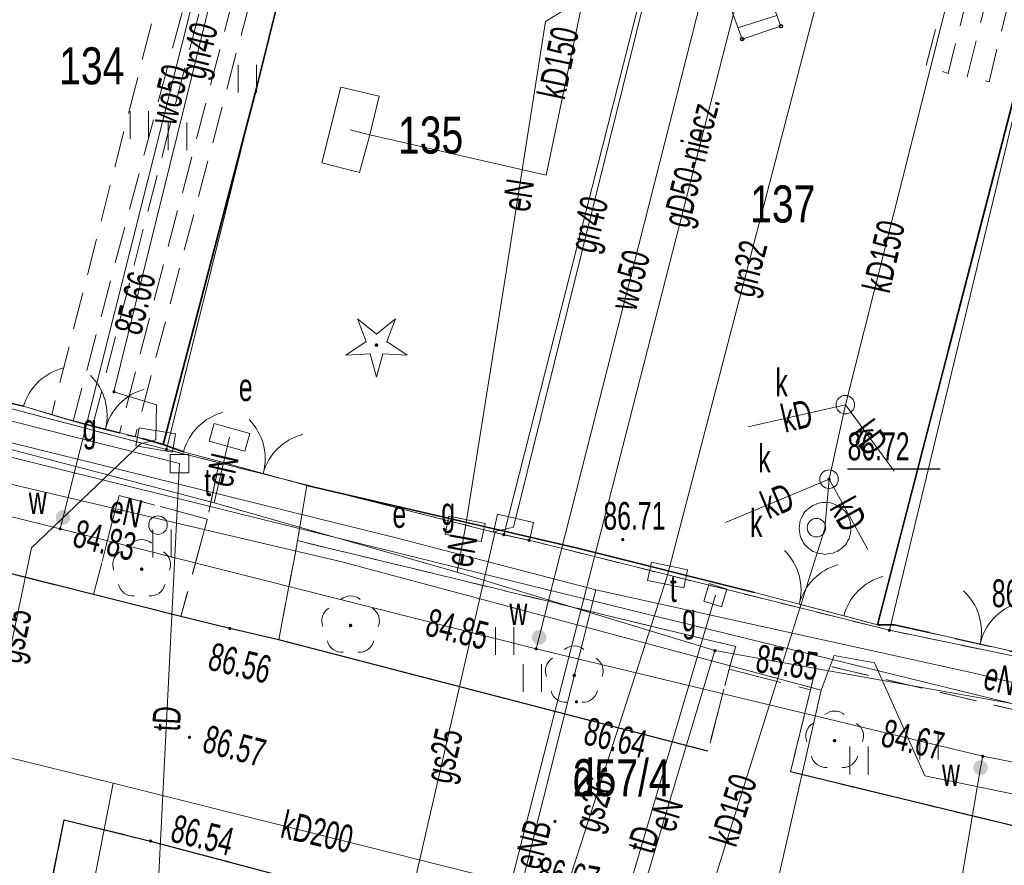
# Model space of a CAD drawing. Header units: metres. Extents: x 7504240 to 7504745, y 5782869 to 5783359.
# Tile 7 of 93: x 7504403 to 7504429, y 5782911 to 5782934. Entities that reach past the tile are written whole.
import ezdxf
from ezdxf.enums import TextEntityAlignment as Align

# ---------------------------------------------------------------- set-up
doc = ezdxf.new("R2010")
doc.units = ezdxf.units.M
doc.header["$MEASUREMENT"] = 0
for name, pattern in [('1.0_0.5', [1.5, 1, -0.5]), ('1.5_0.5', [2, 1.5, -0.5]), ('219-500', [0]), ('egug-500', [1, 0.5, -0.5]), ('otob_500', [0]), ('otof_500', [0])]:
    doc.linetypes.add(name, pattern=pattern)
doc.layers.get('0').update_dxf_attribs({"color": 2, "linetype": 'CONTINUOUS', "lineweight": 5})
for name, color, linetype in [('203-punkt graniczny', 7, 'CONTINUOUS'), ('210-oznaczenie konturu użytku gruntowego', 7, 'CONTINUOUS'), ('211-numer działki ewidencyjnej', 7, 'CONTINUOUS'), ('218-kontur użytku gruntowego', 7, 'CONTINUOUS'), ('219-działka ewidencyjna', 7, 'CONTINUOUS'), ('352-schody', 7, 'CONTINUOUS'), ('brama', 7, 'CONTINUOUS'), ('chodnik', 7, 'CONTINUOUS'), ('drzewo iglaste', 7, 'CONTINUOUS'), ('drzewo liściaste', 7, 'CONTINUOUS'), ('furtka', 7, 'CONTINUOUS'), ('jezdnia', 7, 'CONTINUOUS'), ('komora podziemna', 7, 'CONTINUOUS'), ('krawężnik', 7, 'CONTINUOUS'), ('ogrodzenie trwałe', 7, 'CONTINUOUS'), ('pikieta sztuczna', 7, 'CONTINUOUS'), ('pikieta sztuczna-Atr2', 7, 'CONTINUOUS'), ('przewód elektroenergetyczny podziemny', 7, 'CONTINUOUS'), ('przewód elektroenergetyczny podziemny-Atr1', 7, 'CONTINUOUS'), ('przewód gazowy', 7, 'CONTINUOUS'), ('przewód gazowy-Atr1', 7, 'CONTINUOUS'), ('przewód kanalizacyjny', 7, 'CONTINUOUS'), ('przewód kanalizacyjny-Atr1', 7, 'CONTINUOUS'), ('przewód telekomunikacyjny podziemny', 7, 'CONTINUOUS'), ('przewód telekomunikacyjny podziemny-Atr1', 7, 'CONTINUOUS'), ('przewód wodociągowy', 7, 'CONTINUOUS'), ('przewód wodociągowy-Atr1', 7, 'CONTINUOUS'), ('Punkt budynku', 7, 'CONTINUOUS'), ('rzędna', 7, 'CONTINUOUS'), ('rzędna-Atr2', 7, 'CONTINUOUS'), ('szafa elektroenergetyczna lub kontener', 7, 'CONTINUOUS'), ('szafa elektroenergetyczna lub kontener-Atr17', 7, 'CONTINUOUS'), ('szafa gazowa lub kontener', 7, 'CONTINUOUS'), ('szafa gazowa lub kontener-Atr17', 7, 'CONTINUOUS'), ('słup przewodów napowietrznych', 7, 'CONTINUOUS'), ('trawnik', 7, 'CONTINUOUS'), ('właz do komory lub kanału - kwadratowy', 7, 'CONTINUOUS'), ('właz do komory lub kanału - kwadratowy-Atr17', 7, 'CONTINUOUS'), ('właz do komory lub kanału - okrągły', 7, 'CONTINUOUS'), ('właz do komory lub kanału - okrągły-Atr17', 7, 'CONTINUOUS'), ('zasuwa lub zawór', 7, 'CONTINUOUS'), ('zasuwa lub zawór-Atr17', 7, 'CONTINUOUS')]:
    doc.layers.add(name, color=color, linetype=linetype)
doc.styles.get("Standard").update_dxf_attribs({"font": 'Working1250', "width": 0.75})
doc.linetypes.add('902-500', pattern='A,3.75,0,[1,ksztalty.shx,S=0.5,R=0,X=0,Y=0],3.75', length=7.5)

# ---------------------------------------------------------------- blocks, each defined once
blk = doc.blocks.new('PW01')
at = {"linetype": 'Continuous', "lineweight": 13}
h = blk.add_hatch(color=0, dxfattribs=at)
edge = h.paths.add_edge_path()
edge.add_arc((0, 0), 0.045, 0, 360)
blk = doc.blocks.new('US25')
at = {"linetype": 'Continuous', "lineweight": 0}
h = blk.add_hatch(color=0, dxfattribs=at)
edge = h.paths.add_edge_path()
edge.add_arc((0, 0), 0.2, 0, 360)
blk = doc.blocks.new('OP021')
at = {"linetype": 'Continuous', "lineweight": 13}
h = blk.add_hatch(color=0, dxfattribs=at)
edge = h.paths.add_edge_path()
edge.add_arc((0, 0), 0.05, 0, 360)
at = {"color": 0, "linetype": 'Continuous', "lineweight": 13}
for centre, start, end in [((0, 0.4), 49.272, 130.728), ((-0.38, 0.124), 121.308, 202.548), ((0.38, 0.124), 337.452, 58.692), ((-0.235, -0.324), 193.221, 274.871), ((0.235, -0.324), 265.129, 346.779)]:
    blk.add_arc(centre, 0.4, start, end, dxfattribs=at)
blk = doc.blocks.new('US20')
at = {"color": 0, "linetype": 'Continuous', "lineweight": 13}
for p, q in [((-0.5, -0.25), (-0.5, 0.25)), ((-0.5, 0.25), (0.5, 0.25)), ((0.5, -0.25), (0.5, 0.25)), ((-0.5, -0.25), (0.5, -0.25))]:
    blk.add_line(p, q, dxfattribs=at)
blk = doc.blocks.new('US15')
at = {"color": 0, "linetype": 'Continuous', "lineweight": 13}
blk.add_circle((0, 0), 0.25, dxfattribs=at)
blk = doc.blocks.new('US22A')
at = {"color": 0, "linetype": 'Continuous', "lineweight": 0}
blk.add_lwpolyline([(-0.25, -0.25), (0.25, -0.25), (0.25, 0.25), (-0.25, 0.25)], close=True, dxfattribs=at)
blk = doc.blocks.new('US18')
at = {"color": 0, "linetype": 'Continuous', "lineweight": 13}
for p, q in [((-0.5, -0.25), (-0.5, 0.25)), ((-0.5, 0.25), (0.5, 0.25)), ((0.5, -0.25), (0.5, 0.25)), ((-0.5, -0.25), (0.5, -0.25))]:
    blk.add_line(p, q, dxfattribs=at)
blk = doc.blocks.new('OP011')
at = {"linetype": 'Continuous', "lineweight": 13}
h = blk.add_hatch(color=0, dxfattribs=at)
edge = h.paths.add_edge_path()
edge.add_arc((0, 0), 0.05, 0, 360)
at = {"color": 0, "linetype": 'Continuous', "lineweight": 13}
for p, q in [((-0.283, 0.093), (-0.512, 0.706)), ((-0.512, 0.706), (0, 0.299)), ((0, 0.299), (0.512, 0.706)), ((0.512, 0.706), (0.283, 0.093)), ((-0.828, -0.268), (-0.283, 0.093)), ((0.283, 0.093), (0.828, -0.268)), ((-0.175, -0.24), (-0.828, -0.268)), ((0, -0.87), (-0.175, -0.24)), ((0.175, -0.24), (0, -0.87)), ((0.828, -0.268), (0.175, -0.24))]:
    blk.add_line(p, q, dxfattribs=at)
blk = doc.blocks.new('US22')
at = {"color": 0, "linetype": 'Continuous', "lineweight": 13}
blk.add_circle((0, 0), 0.25, dxfattribs=at)
blk = doc.blocks.new('OK02')
at = {"color": 0, "linetype": 'Continuous', "lineweight": 0}
for centre, start, end in [((-1.5, 0), 0, 60), ((1.5, 0), 120, 180)]:
    blk.add_arc(centre, 1.5, start, end, dxfattribs=at)
blk = doc.blocks.new('OK04')
at = {"color": 0, "linetype": 'Continuous', "lineweight": 0}
blk.add_arc((1.5, 0.001), 1.5, 120, 180, dxfattribs=at)
blk = doc.blocks.new('TU04')
at = {"color": 0, "linetype": 'Continuous', "lineweight": 13}
for p, q in [((0, 0), (0, 0.75)), ((0.5, 0), (0.5, 0.75))]:
    blk.add_line(p, q, dxfattribs=at)
blk = doc.blocks.new('203')
at = {"linetype": 'Continuous', "lineweight": 0}
h = blk.add_hatch(color=0, dxfattribs=at)
edge = h.paths.add_edge_path()
edge.add_arc((0, 0), 0.045, 0, 360)
blk = doc.blocks.new('PUNKTBUD')
at = {"color": 0}
blk.add_circle((0, 0), 0.045, dxfattribs=at)

msp = doc.modelspace()

# ---------------------------------------------------------------- linework, layer by layer
at = {"layer": '218-kontur użytku gruntowego', "color": 3, "linetype": 'egug-500', "lineweight": 18, "flags": 128}
for points in [[(7504396.76, 5782925.02), (7504406.47, 5782922.47)], [(7504406.47, 5782922.47), (7504415.58, 5782920.17)], [(7504415.58, 5782920.17), (7504416.26, 5782920.02)], [(7504416.26, 5782920.02), (7504425.99, 5782917.59)], [(7504425.99, 5782917.59), (7504436.82, 5782915.34)]]:
    msp.add_lwpolyline(points, dxfattribs=at)
at = {"layer": '219-działka ewidencyjna', "color": 7, "linetype": '219-500', "lineweight": 18, "flags": 128}
for points in [[(7504406.47, 5782922.47), (7504414.5, 5782954.77)], [(7504433.77, 5782949.83), (7504425.99, 5782917.59)], [(7504419.79, 5782936.75), (7504415.58, 5782920.17)], [(7504406.47, 5782922.47), (7504396.76, 5782925.02)], [(7504406.47, 5782922.47), (7504415.58, 5782920.17)], [(7504416.26, 5782920.02), (7504415.58, 5782920.17)], [(7504425.99, 5782917.59), (7504416.26, 5782920.02)], [(7504436.82, 5782915.34), (7504425.99, 5782917.59)]]:
    msp.add_lwpolyline(points, dxfattribs=at)
at = {"layer": '352-schody', "color": 7, "linetype": 'Continuous', "lineweight": 18, "flags": 128}
msp.add_lwpolyline([(7504421.48, 5782935.01), (7504422.01, 5782933.55), (7504423.06, 5782933.9), (7504422.51, 5782935.39)], close=True, dxfattribs=at)
msp.add_lwpolyline([(7504421.48, 5782935.01), (7504422.01, 5782933.55), (7504423.06, 5782933.9), (7504422.51, 5782935.39)], close=True, dxfattribs=at)
msp.add_lwpolyline([(7504421.899, 5782933.856), (7504422.953, 5782934.19)], dxfattribs=at)
at = {"layer": 'brama', "color": 7, "linetype": 'otob_500', "lineweight": 18, "flags": 128}
for points in [[(7504403.82, 5782923.28), (7504405.82, 5782922.77)], [(7504407.9, 5782922.15), (7504410.26, 5782921.5)], [(7504422.35, 5782918.61), (7504424.76, 5782917.98)], [(7504427.06, 5782917.53), (7504429.82, 5782916.91)]]:
    msp.add_lwpolyline(points, dxfattribs=at)
at = {"layer": 'chodnik', "color": 7, "linetype": '1.0_0.5', "lineweight": 18, "flags": 128}
for points in [[(7504392.33, 5782926.21), (7504393.15, 5782925.92), (7504396.08, 5782925.16), (7504396.65, 5782925.03), (7504402.61, 5782923.64), (7504403.37, 5782923.41), (7504403.82, 5782923.28), (7504403.95, 5782923.24), (7504404.47, 5782923.09), (7504405.2, 5782922.91), (7504405.62, 5782922.81), (7504406.38, 5782922.61), (7504406.93, 5782922.41), (7504407.9, 5782922.15), (7504407.57, 5782920.59), (7504405.19, 5782921.23), (7504404.5, 5782918.56), (7504401.56, 5782919.29), (7504402.15, 5782922.1), (7504391.97, 5782924.49)], [(7504410.26, 5782921.5), (7504417.53, 5782919.82), (7504422.35, 5782918.61), (7504424.76, 5782917.98), (7504425.67, 5782917.74), (7504426.12, 5782917.74), (7504429.17, 5782917.04), (7504429.82, 5782916.91), (7504431.14, 5782916.66), (7504431.35, 5782916.62), (7504431.53, 5782916.57), (7504431.71, 5782916.54), (7504434.04, 5782916), (7504434.22, 5782915.98), (7504434.35, 5782915.96), (7504436.23, 5782915.44), (7504437.39, 5782915.21), (7504438.94, 5782914.97), (7504439.13, 5782914.97), (7504439.28, 5782914.94), (7504442.07, 5782914.33), (7504442.2, 5782914.3), (7504442.32, 5782914.28), (7504443.66, 5782914.05), (7504450.48, 5782912.82), (7504455.67, 5782912.59), (7504457.02, 5782912.62), (7504459.86, 5782912.74), (7504462.21, 5782912.84), (7504466.8, 5782913.27), (7504467.14, 5782913.34), (7504467.37, 5782911.75), (7504462.5, 5782911.19), (7504454.22, 5782910.97), (7504449.93, 5782911.25), (7504445.73, 5782911.98), (7504441.59, 5782912.77), (7504441.04, 5782909.8), (7504439.56, 5782910.12), (7504438.37, 5782910.37), (7504438.89, 5782913.32), (7504434.08, 5782914.38), (7504430.77, 5782915.11), (7504424.03, 5782916.7), (7504423.86, 5782915.98), (7504421.66, 5782916.54), (7504421.84, 5782917.15), (7504410.01, 5782920.01)]]:
    msp.add_lwpolyline(points, close=True, dxfattribs=at)
at = {"layer": 'furtka', "color": 7, "linetype": 'otof_500', "lineweight": 18, "flags": 128}
for points in [[(7504402.61, 5782923.64), (7504403.82, 5782923.28)], [(7504406.93, 5782922.41), (7504407.9, 5782922.15)], [(7504424.76, 5782917.98), (7504425.67, 5782917.74)]]:
    msp.add_lwpolyline(points, dxfattribs=at)
at = {"layer": 'jezdnia', "color": 7, "linetype": '1.5_0.5', "lineweight": 18, "flags": 128}
for points in [[(7504371.093, 5782926.682), (7504373.75, 5782925.92), (7504382.13, 5782924.17), (7504382.71, 5782926.91), (7504383.09, 5782928.54), (7504384.11, 5782928.29), (7504385.82, 5782927.88), (7504385.34, 5782926.2), (7504384.72, 5782923.54), (7504388.42, 5782922.56), (7504388.97, 5782925.2), (7504389.36, 5782926.97), (7504392.33, 5782926.21), (7504391.97, 5782924.49), (7504390.79, 5782924.16), (7504390.18, 5782922.11), (7504401.56, 5782919.29), (7504404.5, 5782918.56), (7504406.86, 5782917.96), (7504407.57, 5782920.59), (7504407.9, 5782922.15), (7504410.26, 5782921.5), (7504410.01, 5782920.01), (7504409.5, 5782917.33), (7504421.09, 5782914.33), (7504421.66, 5782916.54), (7504423.86, 5782915.98), (7504423.32, 5782913.77), (7504430.19, 5782912.1), (7504430.77, 5782915.11), (7504434.08, 5782914.38), (7504433.43, 5782911.41), (7504438.37, 5782910.37), (7504439.56, 5782910.12), (7504441.04, 5782909.8), (7504446.05, 5782908.73), (7504448.6, 5782908.28), (7504456.33, 5782907.67), (7504459.18, 5782907.89), (7504462.52, 5782908.15), (7504464.161, 5782908.261)], [(7504456.235, 5782901.601), (7504455.65, 5782901.58), (7504452.88, 5782901.7), (7504449, 5782902.02), (7504444.67, 5782902.68), (7504436.98, 5782904.24), (7504424.88, 5782907.25), (7504424.23, 5782904.39), (7504424.06, 5782902.84), (7504421.42, 5782903.47), (7504420.91, 5782903.6), (7504418.15, 5782904.19), (7504418.74, 5782905.84), (7504419.32, 5782908.38), (7504406.04, 5782911.9), (7504403.71, 5782912.47), (7504403.16, 5782909.76), (7504403.08, 5782909.38), (7504397.07, 5782910.93), (7504397.2, 5782911.3), (7504397.88, 5782913.85), (7504389.44, 5782916.1), (7504388.38, 5782916.35), (7504387.26, 5782912.06), (7504384.55, 5782912.78), (7504385.66, 5782917.01), (7504384.65, 5782917.29), (7504377.364, 5782919.085)]]:
    msp.add_lwpolyline(points, dxfattribs=at)
at = {"layer": 'komora podziemna', "color": 34, "linetype": 'Continuous', "lineweight": 18, "flags": 128}
for points in [[(7504411.96, 5782930.97), (7504411.68, 5782929.95), (7504410.66, 5782930.21), (7504411.18, 5782932.25), (7504412.21, 5782932.01)], [(7504424.95, 5782920.34), (7504424.95, 5782920.27), (7504424.94, 5782920.21), (7504424.92, 5782920.14), (7504424.9, 5782920.07), (7504424.87, 5782920.01), (7504424.84, 5782919.95), (7504424.8, 5782919.9), (7504424.75, 5782919.85), (7504424.7, 5782919.8), (7504424.64, 5782919.76), (7504424.58, 5782919.72), (7504424.52, 5782919.7), (7504424.46, 5782919.67), (7504424.39, 5782919.66), (7504424.32, 5782919.65), (7504424.25, 5782919.64), (7504424.19, 5782919.65), (7504424.12, 5782919.66), (7504424.05, 5782919.67), (7504423.99, 5782919.7), (7504423.92, 5782919.72), (7504423.87, 5782919.76), (7504423.81, 5782919.8), (7504423.76, 5782919.85), (7504423.71, 5782919.9), (7504423.67, 5782919.95), (7504423.64, 5782920.01), (7504423.61, 5782920.07), (7504423.58, 5782920.14), (7504423.57, 5782920.21), (7504423.56, 5782920.27), (7504423.55, 5782920.34), (7504423.56, 5782920.41), (7504423.57, 5782920.48), (7504423.58, 5782920.55), (7504423.61, 5782920.61), (7504423.64, 5782920.67), (7504423.67, 5782920.73), (7504423.71, 5782920.79), (7504423.76, 5782920.84), (7504423.81, 5782920.88), (7504423.87, 5782920.92), (7504423.92, 5782920.96), (7504423.99, 5782920.99), (7504424.05, 5782921.01), (7504424.12, 5782921.03), (7504424.19, 5782921.04), (7504424.25, 5782921.04), (7504424.32, 5782921.04), (7504424.39, 5782921.03), (7504424.46, 5782921.01), (7504424.52, 5782920.99), (7504424.58, 5782920.96), (7504424.64, 5782920.92), (7504424.7, 5782920.88), (7504424.75, 5782920.84), (7504424.8, 5782920.79), (7504424.84, 5782920.73), (7504424.87, 5782920.67), (7504424.9, 5782920.61), (7504424.92, 5782920.55), (7504424.94, 5782920.48), (7504424.95, 5782920.41)]]:
    msp.add_lwpolyline(points, close=True, dxfattribs=at)
at = {"layer": 'krawężnik', "color": 7, "linetype": 'Continuous', "lineweight": 25, "flags": 128}
for points in [[(7504421.09, 5782914.33), (7504409.5, 5782917.33), (7504408.18, 5782917.64), (7504406.86, 5782917.96), (7504404.5, 5782918.56), (7504401.56, 5782919.29), (7504390.18, 5782922.11), (7504388.42, 5782922.56), (7504384.72, 5782923.54), (7504382.13, 5782924.17), (7504373.75, 5782925.92), (7504371.093, 5782926.682)], [(7504430.19, 5782912.1), (7504423.32, 5782913.77)], [(7504403.08, 5782909.38), (7504403.16, 5782909.76), (7504403.71, 5782912.47), (7504406.04, 5782911.9), (7504419.32, 5782908.38)]]:
    msp.add_lwpolyline(points, dxfattribs=at)
at = {"layer": 'ogrodzenie trwałe', "color": 7, "linetype": '902-500', "lineweight": 35, "flags": 128}
for points in [[(7504411.25, 5782941.69), (7504408.9, 5782932.23), (7504406.38, 5782922.61)], [(7504430.96, 5782938.19), (7504427.59, 5782925.16), (7504425.67, 5782917.74)], [(7504396.08, 5782925.16), (7504396.65, 5782925.03), (7504402.61, 5782923.64)], [(7504405.82, 5782922.77), (7504406.38, 5782922.61), (7504406.93, 5782922.41)], [(7504410.26, 5782921.5), (7504417.53, 5782919.82), (7504422.35, 5782918.61)], [(7504426.12, 5782917.74), (7504425.67, 5782917.74)], [(7504426.12, 5782917.74), (7504427.06, 5782917.53)]]:
    msp.add_lwpolyline(points, dxfattribs=at)
at = {"layer": 'przewód elektroenergetyczny podziemny', "color": 1, "linetype": 'Continuous', "lineweight": 18, "flags": 128}
for points in [[(7504414.53, 5782920.33), (7504415.62, 5782927.15), (7504416.7, 5782934.03), (7504419.63, 5782935.83), (7504419.79, 5782936.75)], [(7504367.318, 5782931.254), (7504388.26, 5782925.96), (7504399.33, 5782923.24), (7504400.96, 5782922.81), (7504407.76, 5782921.03), (7504414.32, 5782919.16), (7504421.28, 5782917.04), (7504436.55, 5782914.32), (7504437.84, 5782914.16), (7504448.4, 5782912.33), (7504450.83, 5782911.83), (7504452.36, 5782911.77), (7504459.38, 5782911.47), (7504462.86, 5782912.63), (7504469.261, 5782912.547)], [(7504466.737, 5782910.426), (7504462.58, 5782910.39), (7504461.02, 5782910.37), (7504459.38, 5782911.34), (7504453.1, 5782911.58), (7504447.34, 5782912.3), (7504441.88, 5782913.23), (7504430.62, 5782915.29), (7504414.42, 5782919.26), (7504392.04, 5782924.79), (7504382.55, 5782927.46), (7504378.15, 5782928.71), (7504373.46, 5782929.56), (7504367.521, 5782931.009)], [(7504370, 5782928.005), (7504371.76, 5782927.59), (7504372.94, 5782930.69), (7504375.73, 5782929.97), (7504383, 5782928.25), (7504383.77, 5782927.28), (7504399.36, 5782923.37), (7504412.67, 5782920.09), (7504418.06, 5782918.68), (7504428.28, 5782916.43), (7504434.73, 5782914.86), (7504458.92, 5782911.98), (7504470.863, 5782913.893)], [(7504430.27, 5782912.98), (7504426.95, 5782913.66), (7504425.59, 5782916.71), (7504424.5, 5782916.91), (7504424.15, 5782915.97), (7504411.2, 5782919.44), (7504396.08, 5782922.98), (7504395.35, 5782921.55), (7504382.04, 5782925.08), (7504383, 5782928.25)], [(7504407.76, 5782921.03), (7504408.17, 5782922.8)], [(7504414.32, 5782919.16), (7504414.53, 5782920.33)], [(7504413.36, 5782899.98), (7504418.06, 5782918.68)], [(7504421.28, 5782917.04), (7504417.49, 5782904.4), (7504417.25, 5782904.24)], [(7504424.15, 5782915.97), (7504421.22, 5782903.12), (7504421.45, 5782903.09), (7504420.37, 5782898.62)]]:
    msp.add_lwpolyline(points, dxfattribs=at)
at = {"layer": 'przewód gazowy', "color": 52, "linetype": 'Continuous', "lineweight": 18, "flags": 128}
for points in [[(7504406.18, 5782922.73), (7504406.2, 5782923.68), (7504405.05, 5782924.03), (7504409.62, 5782942.54), (7504408.96, 5782944.5)], [(7504415.84, 5782920.37), (7504419.9, 5782936.72)], [(7504422.27, 5782936.14), (7504414.81, 5782907.02)], [(7504420, 5782919.08), (7504424.31, 5782935.64)], [(7504400.9, 5782910.68), (7504402.82, 5782919.82), (7504405.77, 5782922.62), (7504406.18, 5782922.73)], [(7504412.45, 5782907.65), (7504415.34, 5782920.26), (7504415.84, 5782920.37)], [(7504416.01, 5782906.7), (7504420, 5782919.08)]]:
    msp.add_lwpolyline(points, dxfattribs=at)
at = {"layer": 'przewód kanalizacyjny', "color": 34, "linetype": 'Continuous', "lineweight": 18, "flags": 128}
for points in [[(7504418.24, 5782937.13), (7504418.02, 5782936.08), (7504416.72, 5782929.88), (7504411.96, 5782930.97), (7504411.43, 5782931.1)], [(7504424.25, 5782920.34), (7504424.36, 5782921.67), (7504424.8, 5782923.68), (7504427.63, 5782934.89), (7504427.28, 5782934.99)], [(7504424.8, 5782923.68), (7504422.17, 5782923.08)], [(7504424.8, 5782923.68), (7504426.12, 5782921.89)], [(7504424.36, 5782921.67), (7504421.56, 5782920.5)], [(7504424.36, 5782921.67), (7504425.41, 5782919.77)], [(7504420.84, 5782909.5), (7504424.25, 5782920.34)], [(7504438.67, 5782905.25), (7504431.17, 5782907.03), (7504420.84, 5782909.5), (7504405.03, 5782913.46), (7504395.15, 5782915.89), (7504391.66, 5782916.71), (7504385.78, 5782918.41)], [(7504405.03, 5782913.46), (7504403.65, 5782906.39)]]:
    msp.add_lwpolyline(points, dxfattribs=at)
at = {"layer": 'przewód telekomunikacyjny podziemny', "color": 30, "linetype": 'Continuous', "lineweight": 18, "flags": 128}
for points in [[(7504406.82, 5782922.09), (7504397.05, 5782924.56), (7504377.85, 5782929.64), (7504366.486, 5782932.263)], [(7504406.13, 5782908.33), (7504406.82, 5782922.09)], [(7504417.41, 5782905.36), (7504421.29, 5782918.54)]]:
    msp.add_lwpolyline(points, dxfattribs=at)
at = {"layer": 'przewód wodociągowy', "color": 5, "linetype": 'Continuous', "lineweight": 18, "flags": 128}
for points in [[(7504403.6, 5782920.33), (7504403.68, 5782920.64), (7504409.63, 5782944.33)], [(7504416.45, 5782917.09), (7504416.53, 5782917.4), (7504421.35, 5782936.37)], [(7504467.763, 5782911.288), (7504448.71, 5782912.04), (7504434.9, 5782913.01), (7504431.17, 5782913.67), (7504428.51, 5782914.19), (7504416.45, 5782917.09), (7504403.6, 5782920.33), (7504397.83, 5782921.76), (7504393.72, 5782922.79), (7504390.26, 5782923.63), (7504380.53, 5782926.03), (7504369.311, 5782928.84)], [(7504428.51, 5782914.19), (7504428.45, 5782913.88), (7504426.22, 5782900.71)]]:
    msp.add_lwpolyline(points, dxfattribs=at)
at = {"layer": 'rzędna-Atr2', "color": 7, "flags": 128}
msp.add_lwpolyline([(7504424.86, 5782921.948), (7504427.365, 5782921.948)], dxfattribs=at)
at = {"layer": 'trawnik', "color": 7, "linetype": '1.0_0.5', "lineweight": 18, "flags": 128}
for points in [[(7504403.95, 5782923.24), (7504403.37, 5782923.41), (7504408.32, 5782942.82), (7504409.09, 5782942.52)], [(7504404.47, 5782923.09), (7504409.45, 5782942.42), (7504410.24, 5782942.19), (7504405.2, 5782922.91)], [(7504406.38, 5782922.61), (7504405.62, 5782922.81), (7504410.72, 5782942.13), (7504411.32, 5782941.99), (7504411.25, 5782941.69), (7504408.9, 5782932.23)], [(7504426.98, 5782932.84), (7504428.34, 5782938.03), (7504428.87, 5782937.88), (7504427.58, 5782932.62)], [(7504428.09, 5782932.53), (7504429.39, 5782937.79), (7504429.96, 5782937.64), (7504428.68, 5782932.4)], [(7504405.19, 5782921.23), (7504407.57, 5782920.59), (7504406.86, 5782917.96), (7504404.5, 5782918.56)], [(7504409.5, 5782917.33), (7504410.01, 5782920.01), (7504421.84, 5782917.15), (7504421.66, 5782916.54), (7504421.09, 5782914.33)], [(7504430.19, 5782912.1), (7504423.32, 5782913.77), (7504423.86, 5782915.98), (7504424.03, 5782916.7), (7504430.77, 5782915.11)], [(7504418.74, 5782905.84), (7504403.16, 5782909.76), (7504403.71, 5782912.47), (7504406.04, 5782911.9), (7504419.32, 5782908.38)]]:
    msp.add_lwpolyline(points, close=True, dxfattribs=at)

# ---------------------------------------------------------------- block references
at = {"layer": '203-punkt graniczny', "color": 7, "linetype": 'Continuous', "lineweight": 18}
for p in [(7504406.47, 5782922.47), (7504415.58, 5782920.17), (7504416.26, 5782920.02), (7504425.99, 5782917.59)]:
    msp.add_blockref('203', p, dxfattribs=at)
at = {"layer": 'brama', "color": 7, "linetype": 'Continuous', "lineweight": 18}
for p, rotation in [((7504404.82, 5782923.025), 345.694), ((7504409.08, 5782921.825), 344.601), ((7504423.555, 5782918.295), 345.35), ((7504428.44, 5782917.22), 347.339)]:
    msp.add_blockref('OK02', p, dxfattribs=dict(at, rotation=rotation))
at = {"layer": 'drzewo iglaste', "color": 94, "linetype": 'Continuous', "lineweight": 18}
msp.add_blockref('OP011', (7504412.14, 5782925.29), dxfattribs=at)
at = {"layer": 'drzewo liściaste', "color": 94, "linetype": 'Continuous', "lineweight": 18}
for p in [(7504405.8, 5782919.24), (7504411.44, 5782917.72), (7504417.48, 5782916.37), (7504424.51, 5782914.61)]:
    msp.add_blockref('OP021', p, dxfattribs=at)
at = {"layer": 'furtka', "color": 7, "linetype": 'Continuous', "lineweight": 18}
for p, rotation in [((7504402.61, 5782923.64), 343.431), ((7504406.93, 5782922.41), 344.9950000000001), ((7504424.76, 5782917.98), 345.225)]:
    msp.add_blockref('OK04', p, dxfattribs=dict(at, rotation=rotation))
at = {"layer": 'pikieta sztuczna', "color": 7, "linetype": 'Continuous', "lineweight": 13}
for p in [(7504418.79, 5782920.04), (7504408.18, 5782917.64), (7504417.54, 5782915.66), (7504407.09, 5782914.7), (7504416.96, 5782912.43), (7504406.04, 5782911.9)]:
    msp.add_blockref('PW01', p, dxfattribs=at)
at = {"layer": 'Punkt budynku', "color": 5, "linetype": 'Continuous', "lineweight": 18}
for p in [(7504423.06, 5782933.9), (7504422.01, 5782933.55)]:
    msp.add_blockref('PUNKTBUD', p, dxfattribs=at)
at = {"layer": 'rzędna', "color": 52, "linetype": 'Continuous', "lineweight": 18}
msp.add_blockref('PW01', (7504405.05, 5782924.03), dxfattribs=at)
at = {"layer": 'rzędna', "color": 34, "linetype": 'Continuous', "lineweight": 18}
msp.add_blockref('PW01', (7504424.36, 5782921.67), dxfattribs=at)
at = {"layer": 'rzędna', "color": 5, "linetype": 'Continuous', "lineweight": 18}
for p in [(7504403.6, 5782920.33), (7504416.45, 5782917.09), (7504428.51, 5782914.19)]:
    msp.add_blockref('PW01', p, dxfattribs=at)
at = {"layer": 'rzędna', "color": 1, "linetype": 'Continuous', "lineweight": 18}
msp.add_blockref('PW01', (7504421.28, 5782917.04), dxfattribs=at)
at = {"layer": 'szafa elektroenergetyczna lub kontener', "color": 1, "linetype": 'Continuous', "lineweight": 18}
for p, rotation in [((7504408.17, 5782922.8), 344.509), ((7504414.53, 5782920.33), 168.433)]:
    msp.add_blockref('US18', p, dxfattribs=dict(at, rotation=rotation))
at = {"layer": 'szafa gazowa lub kontener', "color": 52, "linetype": 'Continuous', "lineweight": 18}
for p, rotation in [((7504406.18, 5782922.73), 170.417), ((7504415.84, 5782920.37), 167.381), ((7504420, 5782919.08), 348.235)]:
    msp.add_blockref('US20', p, dxfattribs=dict(at, rotation=rotation))
at = {"layer": 'słup przewodów napowietrznych', "color": 7, "linetype": 'Continuous', "lineweight": 18}
msp.add_blockref('US15', (7504406.24, 5782920.43), dxfattribs=at)
at = {"layer": 'trawnik', "color": 7, "linetype": 'Continuous', "lineweight": 18}
for p in [(7504408.403, 5782932.108), (7504408.403, 5782932.108), (7504405.486, 5782930.858), (7504405.486, 5782930.858), (7504406.516, 5782930.553), (7504406.516, 5782930.553), (7504406.099, 5782919.559), (7504415.35, 5782916.927), (7504416.099, 5782915.929), (7504426.81, 5782914.106), (7504424.919, 5782913.699)]:
    msp.add_blockref('TU04', p, dxfattribs=at)
at = {"layer": 'właz do komory lub kanału - kwadratowy', "color": 7, "linetype": 'Continuous', "lineweight": 18}
msp.add_blockref('US22A', (7504406.82, 5782922.09), dxfattribs=at)
at = {"layer": 'właz do komory lub kanału - kwadratowy', "color": 7, "linetype": 'Continuous', "lineweight": 18, "rotation": 342.7320000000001}
msp.add_blockref('US22A', (7504421.29, 5782918.54), dxfattribs=at)
at = {"layer": 'właz do komory lub kanału - okrągły', "color": 7, "linetype": 'Continuous', "lineweight": 18}
for p in [(7504424.8, 5782923.68), (7504424.36, 5782921.67), (7504424.02, 5782920.36)]:
    msp.add_blockref('US22', p, dxfattribs=at)
at = {"layer": 'zasuwa lub zawór', "color": 5, "linetype": 'Continuous', "lineweight": 18}
for p in [(7504403.68, 5782920.64), (7504416.53, 5782917.4), (7504428.45, 5782913.88)]:
    msp.add_blockref('US25', p, dxfattribs=at)

# ---------------------------------------------------------------- texts
at = {"layer": '210-oznaczenie konturu użytku gruntowego', "color": 3, "linetype": 'Continuous', "lineweight": 18, "width": 0.79}
msp.add_text('dr', height=1, dxfattribs=at).set_placement((7504417.44, 5782913.11))
at = {"layer": '211-numer działki ewidencyjnej', "color": 7, "linetype": 'Continuous', "lineweight": 18, "width": 0.79}
for s, p in [('134', (7504403.57, 5782932.33)), ('135', (7504412.72, 5782930.46)), ('137', (7504422.23, 5782928.6)), ('257/4', (7504417.44, 5782913.11))]:
    msp.add_text(s, height=1, dxfattribs=at).set_placement(p)
at = {"layer": 'pikieta sztuczna-Atr2', "color": 7, "width": 0.667}
for s, p in [('86.71', (7504418.267, 5782920.305)), ('86.73', (7504428.756, 5782918.214))]:
    msp.add_text(s, height=0.75, dxfattribs=at).set_placement(p)
for s, rotation, p in [('86.56', 346.209, (7504407.551, 5782916.543)), ('86.64', 346.246, (7504417.694, 5782914.527)), ('86.57', 345.116, (7504407.401, 5782914.321)), ('86.54', 346.096, (7504406.54, 5782911.9)), ('86.67', 350.005, (7504416.437, 5782910.742))]:
    msp.add_text(s, height=0.75, rotation=rotation, dxfattribs=at).set_placement(p)
at = {"layer": 'przewód elektroenergetyczny podziemny-Atr1', "color": 1, "width": 0.667}
for s, rotation, p in [('eN', 81.079, (7504415.964, 5782929.338)), ('eN', 76.958, (7504407.965, 5782921.915)), ('eN', 347.787, (7504405.371, 5782920.805)), ('eN', 79.824, (7504414.425, 5782919.745)), ('eND', 346.46, (7504429.223, 5782916.226)), ('eNB', 75.923, (7504416.357, 5782911.815))]:
    msp.add_text(s, height=0.75, rotation=rotation, dxfattribs=at).set_placement(p, align=Align.MIDDLE_CENTER)
msp.add_text('eN', height=0.75, rotation=73.309, dxfattribs=at).set_placement((7504419.83, 5782912.21), align=Align.MIDDLE_LEFT)
at = {"layer": 'przewód gazowy-Atr1', "color": 52, "width": 0.667}
for s, rotation, p in [('gn40', 76.131, (7504407.324, 5782933.243)), ('gD50-niecz.', 76.236, (7504420.634, 5782930.243)), ('gn40', 76.11, (7504417.867, 5782928.547)), ('gn32', 75.417, (7504422.154, 5782927.357)), ('gs25', 78.137, (7504402.322, 5782917.448)), ('gs25', 77.091, (7504413.952, 5782914.205)), ('gs26', 72.136, (7504418.005, 5782912.89))]:
    msp.add_text(s, height=0.75, rotation=rotation, dxfattribs=at).set_placement(p, align=Align.MIDDLE_CENTER)
at = {"layer": 'przewód kanalizacyjny-Atr1', "color": 34, "width": 0.667}
for s, rotation, p in [('kD150', 78.188, (7504417.048, 5782932.909)), ('kD150', 77.192, (7504425.838, 5782927.684)), ('kD', 12.851, (7504423.485, 5782923.38)), ('kD', -53.594, (7504425.46, 5782922.785)), ('kD', 22.678, (7504422.96, 5782921.085)), ('kD', -61.074, (7504424.885, 5782920.72)), ('kD150', 72.525, (7504421.777, 5782912.736)), ('kD200', 346.925, (7504410.54, 5782912.15))]:
    msp.add_text(s, height=0.75, rotation=rotation, dxfattribs=at).set_placement(p, align=Align.MIDDLE_CENTER)
at = {"layer": 'przewód telekomunikacyjny podziemny-Atr1', "color": 30, "width": 0.667}
for rotation, p in [(87.125, (7504406.474, 5782915.206)), (73.605, (7504419.348, 5782911.947))]:
    msp.add_text('tD', height=0.75, rotation=rotation, dxfattribs=at).set_placement(p, align=Align.MIDDLE_CENTER)
at = {"layer": 'przewód wodociągowy-Atr1', "color": 5, "width": 0.667}
for rotation, p in [(75.901, (7504406.35, 5782931.28)), (75.743, (7504418.78, 5782926.27))]:
    msp.add_text('wo50', height=0.75, rotation=rotation, dxfattribs=at).set_placement(p, align=Align.MIDDLE_LEFT)
at = {"layer": 'rzędna-Atr2', "color": 52, "width": 0.667}
msp.add_text('85.66', height=0.75, rotation=75.719, dxfattribs=at).set_placement((7504405.411, 5782925.615), align=Align.MIDDLE_LEFT)
at = {"layer": 'rzędna-Atr2', "color": 34, "width": 0.667}
msp.add_text('86.72', height=0.75, dxfattribs=at).set_placement((7504424.86, 5782921.956), align=Align.BOTTOM_LEFT)
at = {"layer": 'rzędna-Atr2', "color": 5, "width": 0.667}
for s, rotation, p in [('84.83', 345.848, (7504403.99, 5782920.23)), ('84.85', 345.848, (7504413.51, 5782917.83)), ('84.67', 346.479, (7504425.81, 5782914.84))]:
    msp.add_text(s, height=0.75, rotation=rotation, dxfattribs=at).set_placement(p, align=Align.MIDDLE_LEFT)
at = {"layer": 'rzędna-Atr2', "color": 1, "width": 0.667}
msp.add_text('85.85', height=0.75, rotation=352.077, dxfattribs=at).set_placement((7504422.401, 5782916.84), align=Align.MIDDLE_LEFT)
at = {"layer": 'szafa elektroenergetyczna lub kontener-Atr17', "color": 1, "width": 0.667}
for p in [(7504408.422, 5782924.153), (7504412.571, 5782920.731)]:
    msp.add_text('e', height=0.75, dxfattribs=at).set_placement(p, align=Align.MIDDLE_LEFT)
at = {"layer": 'szafa gazowa lub kontener-Atr17', "color": 52, "width": 0.667}
for p in [(7504404.208, 5782923.063), (7504413.888, 5782920.807), (7504420.396, 5782917.935)]:
    msp.add_text('g', height=0.75, dxfattribs=at).set_placement(p, align=Align.MIDDLE_LEFT)
at = {"layer": 'właz do komory lub kanału - kwadratowy-Atr17', "color": 7, "width": 0.667}
for p in [(7504407.489, 5782921.592), (7504420.061, 5782918.727)]:
    msp.add_text('t', height=0.75, dxfattribs=at).set_placement(p, align=Align.MIDDLE_LEFT)
at = {"layer": 'właz do komory lub kanału - okrągły-Atr17', "color": 7, "width": 0.667}
for p in [(7504422.912, 5782924.278), (7504422.45, 5782922.229), (7504422.229, 5782920.482)]:
    msp.add_text('k', height=0.75, dxfattribs=at).set_placement(p, align=Align.MIDDLE_LEFT)
at = {"layer": 'zasuwa lub zawór-Atr17', "color": 5, "width": 0.667}
for p in [(7504402.75, 5782920.73), (7504415.73, 5782917.73), (7504427.41, 5782913.39)]:
    msp.add_text('w', height=0.75, dxfattribs=at).set_placement(p)

doc.saveas('drawing.dxf')
